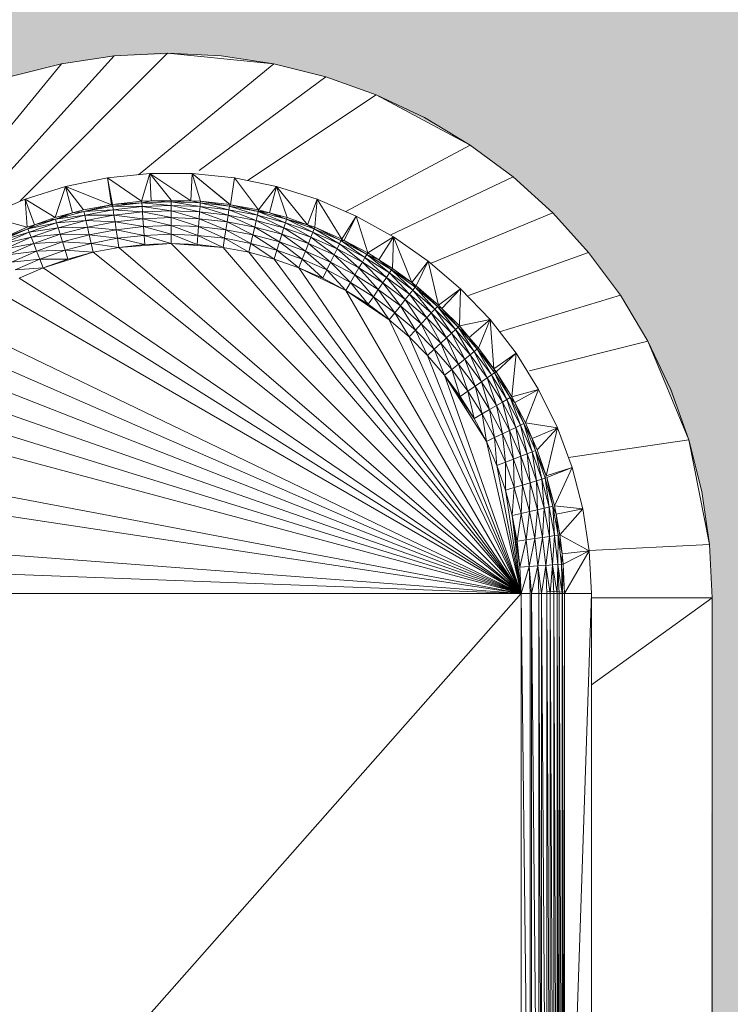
# Model space of a CAD drawing. Header units: metres. Extents: x -27.3 to 21, y -0.3 to 10.3.
# Tile 191 of 255: x 17.9951 to 18.0766, y 2.3474 to 2.4604. Entities that reach past the tile are written whole.
import ezdxf

# ---------------------------------------------------------------- set-up
doc = ezdxf.new("R2010")
doc.units = ezdxf.units.M
doc.layers.add('E-LITE-EQPM', color=7, linetype='Continuous', lineweight=5)
doc.layers.add('I-WALL', color=7, linetype='Continuous', lineweight=5)

# ---------------------------------------------------------------- blocks, each defined once
blk = doc.blocks.new('LUMINARIA TIPO TARTARUGA DE SOBREPOR - Areno _1 x LED Modul 840_ 500 lm_ 840_-2565265-FACHADA 03')
at = {"layer": 'E-LITE-EQPM'}
for p, q in [((23.21375, 2.45626), (23.19514, 2.43573)), ((23.21987, 2.45656), (23.20295, 2.43963)), ((23.21375, 2.45626), (23.20768, 2.45536)), ((23.21375, 2.45626), (23.21987, 2.45656)), ((23.21987, 2.45656), (23.226, 2.45626)), ((23.21987, 2.45656), (23.23207, 2.45536)), ((23.226, 2.45626), (23.23207, 2.45536)), ((23.20768, 2.45536), (23.15737, 2.39406)), ((23.20768, 2.45536), (23.20173, 2.45387)), ((23.23207, 2.45536), (23.21654, 2.44262)), ((23.23802, 2.45387), (23.23207, 2.45536)), ((23.23802, 2.45387), (23.22348, 2.44309)), ((23.23802, 2.45387), (23.24379, 2.4518)), ((23.24379, 2.4518), (23.22904, 2.44195)), ((23.24934, 2.44918), (23.24379, 2.4518)), ((23.24379, 2.4518), (23.2546, 2.44602)), ((23.24934, 2.44918), (23.2546, 2.44602)), ((23.2546, 2.44602), (23.24031, 2.43839)), ((23.2546, 2.44602), (23.25952, 2.44237)), ((23.21295, 2.44225), (23.21781, 2.44274)), ((23.21688, 2.43958), (23.21781, 2.44274)), ((23.2227, 2.44274), (23.21781, 2.44274)), ((23.22254, 2.43962), (23.21781, 2.44274)), ((23.22026, 2.43971), (23.21781, 2.44274)), ((23.21797, 2.43962), (23.21781, 2.44274)), ((23.22254, 2.43962), (23.2227, 2.44274)), ((23.22699, 2.4392), (23.2227, 2.44274)), ((23.2227, 2.44274), (23.22709, 2.43918)), ((23.2227, 2.44274), (23.22756, 2.44225)), ((23.22363, 2.43958), (23.2227, 2.44274)), ((23.25952, 2.44237), (23.24547, 2.43572)), ((23.25952, 2.44237), (23.26407, 2.43825)), ((23.2035, 2.4398), (23.20816, 2.44127)), ((23.20695, 2.4377), (23.20816, 2.44127)), ((23.20816, 2.44127), (23.21295, 2.44225)), ((23.20816, 2.44127), (23.20895, 2.43824)), ((23.20816, 2.44127), (23.21021, 2.43857)), ((23.20816, 2.44127), (23.21342, 2.43918)), ((23.21353, 2.4392), (23.21295, 2.44225)), ((23.21295, 2.44225), (23.21342, 2.43918)), ((23.21295, 2.44225), (23.21688, 2.43958)), ((23.22756, 2.44225), (23.22709, 2.43918)), ((23.23235, 2.44127), (23.22756, 2.44225)), ((23.2303, 2.43857), (23.22756, 2.44225)), ((23.2303, 2.43857), (23.23235, 2.44127)), ((23.23235, 2.44127), (23.23157, 2.43824)), ((23.23702, 2.4398), (23.23235, 2.44127)), ((23.23593, 2.43687), (23.23235, 2.44127)), ((23.23357, 2.4377), (23.23235, 2.44127)), ((23.19901, 2.43788), (23.2035, 2.4398)), ((23.2035, 2.4398), (23.20695, 2.4377)), ((23.2035, 2.4398), (23.20376, 2.43659)), ((23.2035, 2.4398), (23.20459, 2.43687)), ((23.21021, 2.43857), (23.21342, 2.43918)), ((23.21026, 2.43838), (23.21342, 2.43918)), ((23.21026, 2.43838), (23.21356, 2.439)), ((23.21356, 2.439), (23.21342, 2.43918)), ((23.21353, 2.4392), (23.21688, 2.43958)), ((23.21353, 2.4392), (23.2169, 2.43938)), ((23.21353, 2.4392), (23.21356, 2.439)), ((23.2169, 2.43938), (23.21356, 2.439)), ((23.21693, 2.43896), (23.21356, 2.439)), ((23.21356, 2.439), (23.21362, 2.43859)), ((23.21693, 2.43896), (23.21362, 2.43859)), ((23.21409, 2.43927), (23.21535, 2.4392)), ((23.21688, 2.43958), (23.21797, 2.43962)), ((23.21688, 2.43958), (23.2169, 2.43938)), ((23.21797, 2.43962), (23.2169, 2.43938)), ((23.22026, 2.4395), (23.2169, 2.43938)), ((23.2169, 2.43938), (23.22026, 2.43909)), ((23.2169, 2.43938), (23.21693, 2.43896)), ((23.22026, 2.43909), (23.21693, 2.43896)), ((23.21693, 2.43896), (23.22026, 2.43847)), ((23.21693, 2.43896), (23.21698, 2.43835)), ((23.22026, 2.43971), (23.21797, 2.43962)), ((23.21797, 2.43962), (23.22026, 2.4395)), ((23.22254, 2.43962), (23.22026, 2.43971)), ((23.22026, 2.43971), (23.22026, 2.4395)), ((23.22254, 2.43962), (23.22026, 2.4395)), ((23.22362, 2.43938), (23.22026, 2.4395)), ((23.22026, 2.4395), (23.22026, 2.43909)), ((23.22026, 2.4395), (23.22359, 2.43896)), ((23.22354, 2.43835), (23.22026, 2.43909)), ((23.22026, 2.43909), (23.22359, 2.43896)), ((23.22026, 2.43909), (23.22026, 2.43847)), ((23.22363, 2.43958), (23.22254, 2.43962)), ((23.22254, 2.43962), (23.22362, 2.43938)), ((23.22354, 2.43835), (23.22359, 2.43896)), ((23.22362, 2.43938), (23.22359, 2.43896)), ((23.22689, 2.43859), (23.22359, 2.43896)), ((23.2268, 2.43798), (23.22359, 2.43896)), ((23.22363, 2.43958), (23.22362, 2.43938)), ((23.22696, 2.439), (23.22362, 2.43938)), ((23.22689, 2.43859), (23.22362, 2.43938)), ((23.22699, 2.4392), (23.22363, 2.43958)), ((23.22363, 2.43958), (23.22696, 2.439)), ((23.22696, 2.439), (23.22689, 2.43859)), ((23.22699, 2.4392), (23.22696, 2.439)), ((23.22696, 2.439), (23.22709, 2.43918)), ((23.22696, 2.439), (23.23017, 2.43797)), ((23.22696, 2.439), (23.23026, 2.43838)), ((23.2303, 2.43857), (23.22709, 2.43918)), ((23.23026, 2.43838), (23.22709, 2.43918)), ((23.23702, 2.4398), (23.23593, 2.43687)), ((23.23675, 2.43659), (23.23702, 2.4398)), ((23.23702, 2.4398), (23.24151, 2.43788)), ((23.23702, 2.4398), (23.23985, 2.43524)), ((23.19901, 2.43788), (23.20376, 2.43659)), ((23.20695, 2.4377), (23.20895, 2.43824)), ((23.21026, 2.43838), (23.20701, 2.43751)), ((23.20895, 2.43824), (23.20701, 2.43751)), ((23.20701, 2.43751), (23.21035, 2.43797)), ((23.20713, 2.43711), (23.21035, 2.43797)), ((23.2076, 2.43788), (23.20839, 2.43788)), ((23.20895, 2.43824), (23.21021, 2.43857)), ((23.20895, 2.43824), (23.21026, 2.43838)), ((23.21026, 2.43838), (23.21362, 2.43859)), ((23.21026, 2.43838), (23.21035, 2.43797)), ((23.21362, 2.43859), (23.21035, 2.43797)), ((23.21371, 2.43798), (23.21035, 2.43797)), ((23.21049, 2.43737), (23.21035, 2.43797)), ((23.21049, 2.43737), (23.21371, 2.43798)), ((23.21362, 2.43859), (23.21698, 2.43835)), ((23.21362, 2.43859), (23.21371, 2.43798)), ((23.21698, 2.43835), (23.21371, 2.43798)), ((23.21383, 2.43721), (23.21371, 2.43798)), ((23.21703, 2.43757), (23.21371, 2.43798)), ((23.22026, 2.43847), (23.21698, 2.43835)), ((23.22026, 2.43769), (23.21698, 2.43835)), ((23.21703, 2.43757), (23.21698, 2.43835)), ((23.22354, 2.43835), (23.22026, 2.43847)), ((23.22026, 2.43847), (23.22348, 2.43757)), ((23.22026, 2.43847), (23.22026, 2.43769)), ((23.22354, 2.43835), (23.22348, 2.43757)), ((23.22669, 2.43721), (23.22354, 2.43835)), ((23.22354, 2.43835), (23.2268, 2.43798)), ((23.22669, 2.43721), (23.2268, 2.43798)), ((23.22689, 2.43859), (23.2268, 2.43798)), ((23.23003, 2.43737), (23.2268, 2.43798)), ((23.22986, 2.43661), (23.2268, 2.43798)), ((23.23003, 2.43737), (23.22689, 2.43859)), ((23.23017, 2.43797), (23.22689, 2.43859)), ((23.22976, 2.43847), (23.23091, 2.43841)), ((23.23003, 2.43737), (23.23017, 2.43797)), ((23.23017, 2.43797), (23.23026, 2.43838)), ((23.2332, 2.43652), (23.23017, 2.43797)), ((23.23017, 2.43797), (23.23338, 2.43711)), ((23.2303, 2.43857), (23.23026, 2.43838)), ((23.23157, 2.43824), (23.23026, 2.43838)), ((23.23338, 2.43711), (23.23026, 2.43838)), ((23.23351, 2.43751), (23.23026, 2.43838)), ((23.2303, 2.43857), (23.23157, 2.43824)), ((23.23357, 2.4377), (23.23157, 2.43824)), ((23.23157, 2.43824), (23.23351, 2.43751)), ((23.23213, 2.43788), (23.23291, 2.43788)), ((23.24151, 2.43788), (23.23985, 2.43524)), ((23.24014, 2.43508), (23.24151, 2.43788)), ((23.24151, 2.43788), (23.24578, 2.4355)), ((23.24151, 2.43788), (23.24283, 2.43366)), ((23.26407, 2.43825), (23.25013, 2.43248)), ((23.26819, 2.43371), (23.26407, 2.43825)), ((23.20376, 2.43659), (23.20459, 2.43687)), ((23.20701, 2.43751), (23.20384, 2.4364)), ((23.20713, 2.43711), (23.20384, 2.4364)), ((23.20384, 2.4364), (23.20459, 2.43687)), ((23.20713, 2.43711), (23.20399, 2.43601)), ((23.20695, 2.4377), (23.20459, 2.43687)), ((23.20701, 2.43751), (23.20459, 2.43687)), ((23.20638, 2.4375), (23.20701, 2.43747)), ((23.20701, 2.43751), (23.20713, 2.43711)), ((23.21049, 2.43737), (23.20713, 2.43711)), ((23.20713, 2.43711), (23.20731, 2.43652)), ((23.21049, 2.43737), (23.20731, 2.43652)), ((23.21066, 2.43661), (23.21049, 2.43737)), ((23.21383, 2.43721), (23.21049, 2.43737)), ((23.21066, 2.43661), (23.21383, 2.43721)), ((23.21383, 2.43721), (23.21703, 2.43757)), ((23.2171, 2.43666), (23.21383, 2.43721)), ((23.21383, 2.43721), (23.21396, 2.43631)), ((23.2171, 2.43666), (23.21396, 2.43631)), ((23.22026, 2.43769), (23.21703, 2.43757)), ((23.22026, 2.43678), (23.21703, 2.43757)), ((23.2171, 2.43666), (23.21703, 2.43757)), ((23.22026, 2.43678), (23.2171, 2.43666)), ((23.2171, 2.43666), (23.22026, 2.43578)), ((23.2171, 2.43666), (23.21718, 2.43566)), ((23.22026, 2.43678), (23.22026, 2.43769)), ((23.22348, 2.43757), (23.22026, 2.43769)), ((23.22341, 2.43666), (23.22026, 2.43769)), ((23.22334, 2.43566), (23.22026, 2.43678)), ((23.22026, 2.43678), (23.22026, 2.43578)), ((23.22026, 2.43678), (23.22341, 2.43666)), ((23.22334, 2.43566), (23.22341, 2.43666)), ((23.22348, 2.43757), (23.22341, 2.43666)), ((23.22655, 2.43631), (23.22341, 2.43666)), ((23.2264, 2.43532), (23.22341, 2.43666)), ((23.22669, 2.43721), (23.22348, 2.43757)), ((23.22348, 2.43757), (23.22655, 2.43631)), ((23.22669, 2.43721), (23.22655, 2.43631)), ((23.22669, 2.43721), (23.22986, 2.43661)), ((23.22669, 2.43721), (23.22965, 2.43572)), ((23.23003, 2.43737), (23.22986, 2.43661)), ((23.2332, 2.43652), (23.23003, 2.43737)), ((23.23003, 2.43737), (23.23297, 2.43578)), ((23.2332, 2.43652), (23.23338, 2.43711)), ((23.23338, 2.43711), (23.23351, 2.43751)), ((23.23653, 2.43601), (23.23338, 2.43711)), ((23.2363, 2.43544), (23.23338, 2.43711)), ((23.23357, 2.4377), (23.23351, 2.43751)), ((23.23593, 2.43687), (23.23351, 2.43751)), ((23.23668, 2.4364), (23.23351, 2.43751)), ((23.23653, 2.43601), (23.23351, 2.43751)), ((23.23593, 2.43687), (23.23357, 2.4377)), ((23.23675, 2.43659), (23.23593, 2.43687)), ((23.23593, 2.43687), (23.23668, 2.4364)), ((23.20067, 2.43524), (23.20376, 2.43659)), ((23.20067, 2.43524), (23.20384, 2.4364)), ((23.20076, 2.43505), (23.20384, 2.4364)), ((23.20076, 2.43505), (23.20399, 2.43601)), ((23.20399, 2.43601), (23.20094, 2.43468)), ((23.20384, 2.4364), (23.20399, 2.43601)), ((23.20731, 2.43652), (23.20399, 2.43601)), ((23.20421, 2.43544), (23.20399, 2.43601)), ((23.20731, 2.43652), (23.20421, 2.43544)), ((23.20421, 2.43544), (23.20754, 2.43578)), ((23.20754, 2.43578), (23.2045, 2.43471)), ((23.21066, 2.43661), (23.20731, 2.43652)), ((23.20731, 2.43652), (23.20754, 2.43578)), ((23.21066, 2.43661), (23.20754, 2.43578)), ((23.20754, 2.43578), (23.21086, 2.43572)), ((23.20754, 2.43578), (23.20781, 2.43491)), ((23.21086, 2.43572), (23.20781, 2.43491)), ((23.21066, 2.43661), (23.21396, 2.43631)), ((23.21066, 2.43661), (23.21086, 2.43572)), ((23.21396, 2.43631), (23.21086, 2.43572)), ((23.21086, 2.43572), (23.21411, 2.43532)), ((23.21086, 2.43572), (23.21109, 2.43474)), ((23.21718, 2.43566), (23.21396, 2.43631)), ((23.21396, 2.43631), (23.21411, 2.43532)), ((23.21718, 2.43566), (23.21411, 2.43532)), ((23.22026, 2.43578), (23.21718, 2.43566)), ((23.22026, 2.43473), (23.21718, 2.43566)), ((23.21718, 2.43566), (23.21726, 2.43461)), ((23.22326, 2.43461), (23.22026, 2.43578)), ((23.22334, 2.43566), (23.22026, 2.43578)), ((23.22026, 2.43473), (23.22026, 2.43578)), ((23.22326, 2.43461), (23.22334, 2.43566)), ((23.22624, 2.43428), (23.22334, 2.43566)), ((23.22334, 2.43566), (23.2264, 2.43532)), ((23.22655, 2.43631), (23.2264, 2.43532)), ((23.22943, 2.43474), (23.22655, 2.43631)), ((23.22965, 2.43572), (23.22655, 2.43631)), ((23.22943, 2.43474), (23.22965, 2.43572)), ((23.22986, 2.43661), (23.22965, 2.43572)), ((23.23241, 2.43395), (23.22965, 2.43572)), ((23.22965, 2.43572), (23.2327, 2.43491)), ((23.22986, 2.43661), (23.2327, 2.43491)), ((23.22986, 2.43661), (23.23297, 2.43578)), ((23.2327, 2.43491), (23.23297, 2.43578)), ((23.2332, 2.43652), (23.23297, 2.43578)), ((23.23602, 2.43471), (23.23297, 2.43578)), ((23.23568, 2.43386), (23.23297, 2.43578)), ((23.2332, 2.43652), (23.23602, 2.43471)), ((23.2332, 2.43652), (23.2363, 2.43544)), ((23.23653, 2.43601), (23.2363, 2.43544)), ((23.23668, 2.4364), (23.23653, 2.43601)), ((23.23653, 2.43601), (23.23931, 2.43413)), ((23.23653, 2.43601), (23.23958, 2.43468)), ((23.23675, 2.43659), (23.23668, 2.4364)), ((23.23976, 2.43505), (23.23668, 2.4364)), ((23.23668, 2.4364), (23.23958, 2.43468)), ((23.23675, 2.43659), (23.23976, 2.43505)), ((23.23675, 2.43659), (23.23985, 2.43524)), ((23.24578, 2.4355), (23.24283, 2.43366)), ((23.24578, 2.4355), (23.24412, 2.43285)), ((23.24569, 2.43186), (23.24578, 2.4355)), ((23.24578, 2.4355), (23.24979, 2.43271)), ((23.24578, 2.4355), (23.24788, 2.43024)), ((23.20421, 2.43544), (23.20094, 2.43468)), ((23.2012, 2.43413), (23.20421, 2.43544)), ((23.2012, 2.43413), (23.2045, 2.43471)), ((23.20154, 2.43342), (23.2045, 2.43471)), ((23.20421, 2.43544), (23.2045, 2.43471)), ((23.20781, 2.43491), (23.2045, 2.43471)), ((23.20483, 2.43386), (23.2045, 2.43471)), ((23.20483, 2.43386), (23.20781, 2.43491)), ((23.20811, 2.43395), (23.20781, 2.43491)), ((23.21109, 2.43474), (23.20781, 2.43491)), ((23.20811, 2.43395), (23.21109, 2.43474)), ((23.21411, 2.43532), (23.21109, 2.43474)), ((23.21427, 2.43428), (23.21109, 2.43474)), ((23.21132, 2.43372), (23.21109, 2.43474)), ((23.21427, 2.43428), (23.21411, 2.43532)), ((23.21411, 2.43532), (23.21726, 2.43461)), ((23.21427, 2.43428), (23.22026, 2.43473)), ((23.21427, 2.43428), (23.21726, 2.43461)), ((23.22026, 2.43473), (23.21726, 2.43461)), ((23.22624, 2.43428), (23.22026, 2.43473)), ((23.22326, 2.43461), (23.22026, 2.43473)), ((23.26043, 2.39456), (23.22026, 2.43473)), ((23.22624, 2.43428), (23.22326, 2.43461)), ((23.22624, 2.43428), (23.2264, 2.43532)), ((23.22943, 2.43474), (23.2264, 2.43532)), ((23.2292, 2.43372), (23.2264, 2.43532)), ((23.22943, 2.43474), (23.2292, 2.43372)), ((23.23241, 2.43395), (23.22943, 2.43474)), ((23.2321, 2.43294), (23.22943, 2.43474)), ((23.23241, 2.43395), (23.2327, 2.43491)), ((23.23532, 2.43293), (23.2327, 2.43491)), ((23.23568, 2.43386), (23.2327, 2.43491)), ((23.23602, 2.43471), (23.23568, 2.43386)), ((23.23602, 2.43471), (23.2363, 2.43544)), ((23.23897, 2.43342), (23.23602, 2.43471)), ((23.23858, 2.4326), (23.23602, 2.43471)), ((23.23897, 2.43342), (23.2363, 2.43544)), ((23.23931, 2.43413), (23.2363, 2.43544)), ((23.23931, 2.43413), (23.23958, 2.43468)), ((23.23976, 2.43505), (23.23958, 2.43468)), ((23.24252, 2.43312), (23.23958, 2.43468)), ((23.23958, 2.43468), (23.24222, 2.43259)), ((23.23976, 2.43505), (23.23985, 2.43524)), ((23.24014, 2.43508), (23.23976, 2.43505)), ((23.24273, 2.43348), (23.23976, 2.43505)), ((23.24252, 2.43312), (23.23976, 2.43505)), ((23.24014, 2.43508), (23.23985, 2.43524)), ((23.24014, 2.43508), (23.24273, 2.43348)), ((23.24014, 2.43508), (23.24283, 2.43366)), ((23.20483, 2.43386), (23.20154, 2.43342)), ((23.20483, 2.43386), (23.20194, 2.4326)), ((23.20811, 2.43395), (23.20483, 2.43386)), ((23.2052, 2.43293), (23.20483, 2.43386)), ((23.20811, 2.43395), (23.2052, 2.43293)), ((23.21132, 2.43372), (23.20558, 2.43195)), ((23.21132, 2.43372), (23.20811, 2.43395)), ((23.20811, 2.43395), (23.20842, 2.43294)), ((23.21132, 2.43372), (23.20842, 2.43294)), ((23.21427, 2.43428), (23.21132, 2.43372)), ((23.21132, 2.43372), (23.26043, 2.39456)), ((23.21427, 2.43428), (23.26043, 2.39456)), ((23.26043, 2.39456), (23.22624, 2.43428)), ((23.22624, 2.43428), (23.2292, 2.43372)), ((23.26043, 2.39456), (23.2292, 2.43372)), ((23.2321, 2.43294), (23.2292, 2.43372)), ((23.23241, 2.43395), (23.2321, 2.43294)), ((23.23493, 2.43195), (23.23241, 2.43395)), ((23.23532, 2.43293), (23.23241, 2.43395)), ((23.23532, 2.43293), (23.23568, 2.43386)), ((23.23814, 2.4317), (23.23568, 2.43386)), ((23.23858, 2.4326), (23.23568, 2.43386)), ((23.23897, 2.43342), (23.23858, 2.4326)), ((23.23897, 2.43342), (23.23931, 2.43413)), ((23.24137, 2.43112), (23.23897, 2.43342)), ((23.23897, 2.43342), (23.24183, 2.43192)), ((23.23931, 2.43413), (23.24222, 2.43259)), ((23.23931, 2.43413), (23.24183, 2.43192)), ((23.24273, 2.43348), (23.24252, 2.43312)), ((23.24273, 2.43348), (23.24283, 2.43366)), ((23.24534, 2.43135), (23.24273, 2.43348)), ((23.24273, 2.43348), (23.24558, 2.43169)), ((23.24273, 2.43348), (23.24412, 2.43285)), ((23.24283, 2.43366), (23.24412, 2.43285)), ((23.26819, 2.43371), (23.25439, 2.42877)), ((23.26819, 2.43371), (23.27184, 2.42878)), ((23.2052, 2.43293), (23.20194, 2.4326)), ((23.2052, 2.43293), (23.20237, 2.4317)), ((23.2052, 2.43293), (23.20842, 2.43294)), ((23.2052, 2.43293), (23.20558, 2.43195)), ((23.20558, 2.43195), (23.20842, 2.43294)), ((23.26043, 2.39456), (23.2321, 2.43294)), ((23.23493, 2.43195), (23.2321, 2.43294)), ((23.23493, 2.43195), (23.23532, 2.43293)), ((23.23814, 2.4317), (23.23532, 2.43293)), ((23.23769, 2.43075), (23.23532, 2.43293)), ((23.23814, 2.4317), (23.23858, 2.4326)), ((23.24087, 2.43025), (23.23858, 2.4326)), ((23.24137, 2.43112), (23.23858, 2.4326)), ((23.24222, 2.43259), (23.24183, 2.43192)), ((23.24252, 2.43312), (23.24222, 2.43259)), ((23.245, 2.43084), (23.24222, 2.43259)), ((23.24456, 2.4302), (23.24222, 2.43259)), ((23.245, 2.43084), (23.24252, 2.43312)), ((23.24534, 2.43135), (23.24252, 2.43312)), ((23.24569, 2.43186), (23.24412, 2.43285)), ((23.24558, 2.43169), (23.24412, 2.43285)), ((23.24979, 2.43271), (23.24788, 2.43024)), ((23.24841, 2.42986), (23.24979, 2.43271)), ((23.2535, 2.42953), (23.24979, 2.43271)), ((23.25097, 2.42765), (23.24979, 2.43271)), ((23.20558, 2.43195), (23.20237, 2.4317)), ((23.20283, 2.43075), (23.20558, 2.43195)), ((23.26043, 2.39456), (23.20558, 2.43195)), ((23.24034, 2.42934), (23.23493, 2.43195)), ((23.23493, 2.43195), (23.23769, 2.43075)), ((23.26043, 2.39456), (23.23493, 2.43195)), ((23.23814, 2.4317), (23.23769, 2.43075)), ((23.24034, 2.42934), (23.23814, 2.4317)), ((23.24087, 2.43025), (23.23814, 2.4317)), ((23.24087, 2.43025), (23.24137, 2.43112)), ((23.24137, 2.43112), (23.24183, 2.43192)), ((23.24348, 2.42861), (23.24137, 2.43112)), ((23.24137, 2.43112), (23.24404, 2.42944)), ((23.24456, 2.4302), (23.24183, 2.43192)), ((23.24183, 2.43192), (23.24404, 2.42944)), ((23.245, 2.43084), (23.24534, 2.43135)), ((23.24534, 2.43135), (23.24558, 2.43169)), ((23.24534, 2.43135), (23.24802, 2.42937)), ((23.24534, 2.43135), (23.24764, 2.42889)), ((23.24569, 2.43186), (23.24558, 2.43169)), ((23.24828, 2.4297), (23.24558, 2.43169)), ((23.24788, 2.43024), (23.24558, 2.43169)), ((23.24802, 2.42937), (23.24558, 2.43169)), ((23.24569, 2.43186), (23.24788, 2.43024)), ((23.26043, 2.39456), (23.20283, 2.43075)), ((23.24034, 2.42934), (23.23769, 2.43075)), ((23.24034, 2.42934), (23.24087, 2.43025)), ((23.24348, 2.42861), (23.24087, 2.43025)), ((23.24087, 2.43025), (23.24289, 2.42775)), ((23.24456, 2.4302), (23.24404, 2.42944)), ((23.245, 2.43084), (23.24456, 2.4302)), ((23.24715, 2.42828), (23.24456, 2.4302)), ((23.24659, 2.42757), (23.24456, 2.4302)), ((23.245, 2.43084), (23.24715, 2.42828)), ((23.245, 2.43084), (23.24764, 2.42889)), ((23.24841, 2.42986), (23.24788, 2.43024)), ((23.24828, 2.4297), (23.24788, 2.43024)), ((23.24841, 2.42986), (23.24828, 2.4297)), ((23.25097, 2.42765), (23.24841, 2.42986)), ((23.24841, 2.42986), (23.25083, 2.4275)), ((23.20017, 2.42934), (23.26043, 2.39456)), ((23.24034, 2.42934), (23.2453, 2.42596)), ((23.24034, 2.42934), (23.24289, 2.42775)), ((23.24034, 2.42934), (23.26043, 2.39456)), ((23.24348, 2.42861), (23.24404, 2.42944)), ((23.24659, 2.42757), (23.24404, 2.42944)), ((23.24404, 2.42944), (23.24596, 2.42678)), ((23.24715, 2.42828), (23.24764, 2.42889)), ((23.24802, 2.42937), (23.24764, 2.42889)), ((23.25013, 2.42675), (23.24764, 2.42889)), ((23.2496, 2.42618), (23.24764, 2.42889)), ((23.24828, 2.4297), (23.24802, 2.42937)), ((23.24802, 2.42937), (23.25055, 2.4272)), ((23.24802, 2.42937), (23.25013, 2.42675)), ((23.25083, 2.4275), (23.24828, 2.4297)), ((23.24828, 2.4297), (23.25055, 2.4272)), ((23.25097, 2.42765), (23.2535, 2.42953)), ((23.2535, 2.42953), (23.25135, 2.42727)), ((23.2535, 2.42953), (23.25336, 2.42527)), ((23.2535, 2.42953), (23.25687, 2.42599)), ((23.27184, 2.42878), (23.25796, 2.42457)), ((23.27184, 2.42878), (23.27499, 2.42352)), ((23.24348, 2.42861), (23.24289, 2.42775)), ((23.2453, 2.42596), (23.24289, 2.42775)), ((23.2453, 2.42596), (23.24348, 2.42861)), ((23.24348, 2.42861), (23.24596, 2.42678)), ((23.24715, 2.42828), (23.24659, 2.42757)), ((23.24898, 2.42551), (23.24715, 2.42828)), ((23.24715, 2.42828), (23.2496, 2.42618)), ((23.25097, 2.42765), (23.25083, 2.4275)), ((23.25097, 2.42765), (23.25135, 2.42727)), ((23.2453, 2.42596), (23.24596, 2.42678)), ((23.24659, 2.42757), (23.24596, 2.42678)), ((23.2483, 2.42477), (23.24596, 2.42678)), ((23.24596, 2.42678), (23.24758, 2.424)), ((23.24898, 2.42551), (23.24659, 2.42757)), ((23.2483, 2.42477), (23.24659, 2.42757)), ((23.25013, 2.42675), (23.2496, 2.42618)), ((23.25055, 2.4272), (23.25013, 2.42675)), ((23.25245, 2.42443), (23.25013, 2.42675)), ((23.25188, 2.4239), (23.25013, 2.42675)), ((23.25083, 2.4275), (23.25055, 2.4272)), ((23.2529, 2.42484), (23.25055, 2.4272)), ((23.25245, 2.42443), (23.25055, 2.4272)), ((23.2529, 2.42484), (23.25083, 2.4275)), ((23.25083, 2.4275), (23.25135, 2.42727)), ((23.25083, 2.4275), (23.25321, 2.42513)), ((23.25336, 2.42527), (23.25135, 2.42727)), ((23.25135, 2.42727), (23.25321, 2.42513)), ((23.26043, 2.39456), (23.19521, 2.42596)), ((23.26043, 2.39456), (23.2453, 2.42596)), ((23.2453, 2.42596), (23.24758, 2.424)), ((23.24898, 2.42551), (23.2483, 2.42477)), ((23.24898, 2.42551), (23.2496, 2.42618)), ((23.25121, 2.42328), (23.24898, 2.42551)), ((23.25047, 2.42259), (23.24898, 2.42551)), ((23.25121, 2.42328), (23.2496, 2.42618)), ((23.25188, 2.4239), (23.2496, 2.42618)), ((23.25336, 2.42527), (23.25687, 2.42599)), ((23.25449, 2.42395), (23.25687, 2.42599)), ((23.25556, 2.42271), (23.25687, 2.42599)), ((23.25986, 2.42212), (23.25687, 2.42599)), ((23.25687, 2.42599), (23.2573, 2.42034)), ((23.2483, 2.42477), (23.24758, 2.424)), ((23.2497, 2.42188), (23.2483, 2.42477)), ((23.25047, 2.42259), (23.2483, 2.42477)), ((23.25245, 2.42443), (23.25188, 2.4239)), ((23.2529, 2.42484), (23.25245, 2.42443)), ((23.25459, 2.42194), (23.25245, 2.42443)), ((23.25245, 2.42443), (23.25398, 2.42145)), ((23.2529, 2.42484), (23.25321, 2.42513)), ((23.25507, 2.42232), (23.2529, 2.42484)), ((23.25459, 2.42194), (23.2529, 2.42484)), ((23.25336, 2.42527), (23.25321, 2.42513)), ((23.25449, 2.42395), (23.25321, 2.42513)), ((23.25507, 2.42232), (23.25321, 2.42513)), ((23.2554, 2.42258), (23.25321, 2.42513)), ((23.25336, 2.42527), (23.25449, 2.42395)), ((23.26043, 2.39456), (23.19294, 2.424)), ((23.2497, 2.42188), (23.24758, 2.424)), ((23.26043, 2.39456), (23.24758, 2.424)), ((23.25121, 2.42328), (23.25047, 2.42259)), ((23.25121, 2.42328), (23.25188, 2.4239)), ((23.25121, 2.42328), (23.25327, 2.42088)), ((23.25121, 2.42328), (23.25249, 2.42026)), ((23.25188, 2.4239), (23.25327, 2.42088)), ((23.25188, 2.4239), (23.25398, 2.42145)), ((23.25449, 2.42395), (23.25556, 2.42271)), ((23.25449, 2.42395), (23.2554, 2.42258)), ((23.27499, 2.42352), (23.26141, 2.42012)), ((23.27499, 2.42352), (23.27762, 2.41797)), ((23.27499, 2.42352), (23.27968, 2.4122)), ((23.2497, 2.42188), (23.25047, 2.42259)), ((23.25166, 2.4196), (23.25047, 2.42259)), ((23.25047, 2.42259), (23.25249, 2.42026)), ((23.25459, 2.42194), (23.25398, 2.42145)), ((23.25507, 2.42232), (23.25459, 2.42194)), ((23.25654, 2.4193), (23.25459, 2.42194)), ((23.2559, 2.41886), (23.25459, 2.42194)), ((23.25507, 2.42232), (23.2554, 2.42258)), ((23.25654, 2.4193), (23.25507, 2.42232)), ((23.25507, 2.42232), (23.25705, 2.41964)), ((23.25556, 2.42271), (23.2554, 2.42258)), ((23.25739, 2.41988), (23.2554, 2.42258)), ((23.2573, 2.42034), (23.2554, 2.42258)), ((23.25705, 2.41964), (23.2554, 2.42258)), ((23.25556, 2.42271), (23.2573, 2.42034)), ((23.25986, 2.42212), (23.2573, 2.42034)), ((23.25756, 2.41999), (23.25986, 2.42212)), ((23.25986, 2.42212), (23.25936, 2.41713)), ((23.25986, 2.42212), (23.26245, 2.41797)), ((23.26043, 2.39456), (23.19081, 2.42188)), ((23.2497, 2.42188), (23.25166, 2.4196)), ((23.2497, 2.42188), (23.26043, 2.39456)), ((23.25327, 2.42088), (23.25249, 2.42026)), ((23.25327, 2.42088), (23.25398, 2.42145)), ((23.25515, 2.41834), (23.25327, 2.42088)), ((23.25327, 2.42088), (23.25432, 2.41778)), ((23.2559, 2.41886), (23.25398, 2.42145)), ((23.25515, 2.41834), (23.25398, 2.42145)), ((23.25166, 2.4196), (23.25249, 2.42026)), ((23.25432, 2.41778), (23.25249, 2.42026)), ((23.25345, 2.41718), (23.25249, 2.42026)), ((23.25739, 2.41988), (23.25705, 2.41964)), ((23.25756, 2.41999), (23.2573, 2.42034)), ((23.25739, 2.41988), (23.2573, 2.42034)), ((23.25756, 2.41999), (23.25739, 2.41988)), ((23.25882, 2.41682), (23.25739, 2.41988)), ((23.25739, 2.41988), (23.25918, 2.41703)), ((23.25756, 2.41999), (23.25936, 2.41713)), ((23.25756, 2.41999), (23.25918, 2.41703)), ((23.26043, 2.39456), (23.18885, 2.4196)), ((23.25166, 2.4196), (23.25505, 2.41464)), ((23.25166, 2.4196), (23.25345, 2.41718)), ((23.25166, 2.4196), (23.26043, 2.39456)), ((23.25166, 2.4196), (23.25645, 2.41199)), ((23.2559, 2.41886), (23.25515, 2.41834)), ((23.25654, 2.4193), (23.2559, 2.41886)), ((23.25683, 2.41567), (23.2559, 2.41886)), ((23.2559, 2.41886), (23.25762, 2.41613)), ((23.25654, 2.4193), (23.25705, 2.41964)), ((23.25654, 2.4193), (23.25762, 2.41613)), ((23.25654, 2.4193), (23.25829, 2.41652)), ((23.25882, 2.41682), (23.25705, 2.41964)), ((23.25705, 2.41964), (23.25829, 2.41652)), ((23.25432, 2.41778), (23.25345, 2.41718)), ((23.25515, 2.41834), (23.25432, 2.41778)), ((23.25596, 2.41517), (23.25432, 2.41778)), ((23.25432, 2.41778), (23.25505, 2.41464)), ((23.25683, 2.41567), (23.25515, 2.41834)), ((23.25596, 2.41517), (23.25515, 2.41834)), ((23.26245, 2.41797), (23.25936, 2.41713)), ((23.26245, 2.41797), (23.25972, 2.41646)), ((23.26245, 2.41797), (23.26094, 2.41415)), ((23.26245, 2.41797), (23.2646, 2.41358)), ((23.27762, 2.41797), (23.27968, 2.4122)), ((23.26043, 2.39456), (23.18707, 2.41718)), ((23.25505, 2.41464), (23.25345, 2.41718)), ((23.25762, 2.41613), (23.25829, 2.41652)), ((23.25882, 2.41682), (23.25829, 2.41652)), ((23.25983, 2.41361), (23.25829, 2.41652)), ((23.25912, 2.41327), (23.25829, 2.41652)), ((23.25882, 2.41682), (23.25918, 2.41703)), ((23.26038, 2.41388), (23.25882, 2.41682)), ((23.25983, 2.41361), (23.25882, 2.41682)), ((23.25936, 2.41713), (23.25918, 2.41703)), ((23.26038, 2.41388), (23.25918, 2.41703)), ((23.25918, 2.41703), (23.25972, 2.41646)), ((23.25918, 2.41703), (23.26075, 2.41406)), ((23.25936, 2.41713), (23.25972, 2.41646)), ((23.25972, 2.41646), (23.26075, 2.41406)), ((23.25972, 2.41646), (23.26094, 2.41415)), ((23.25596, 2.41517), (23.25505, 2.41464)), ((23.25683, 2.41567), (23.25596, 2.41517)), ((23.2574, 2.41244), (23.25596, 2.41517)), ((23.25645, 2.41199), (23.25596, 2.41517)), ((23.25683, 2.41567), (23.25762, 2.41613)), ((23.25683, 2.41567), (23.2574, 2.41244)), ((23.25683, 2.41567), (23.2583, 2.41288)), ((23.25912, 2.41327), (23.25762, 2.41613)), ((23.2583, 2.41288), (23.25762, 2.41613)), ((23.26043, 2.39456), (23.18547, 2.41464)), ((23.25645, 2.41199), (23.25505, 2.41464)), ((23.26038, 2.41388), (23.26075, 2.41406)), ((23.26172, 2.41235), (23.26075, 2.41406)), ((23.2621, 2.41098), (23.26075, 2.41406)), ((23.26171, 2.41083), (23.26075, 2.41406)), ((23.2646, 2.41358), (23.26094, 2.41415)), ((23.26172, 2.41235), (23.26094, 2.41415)), ((23.25912, 2.41327), (23.2583, 2.41288)), ((23.25983, 2.41361), (23.25912, 2.41327)), ((23.26041, 2.41032), (23.25912, 2.41327)), ((23.25912, 2.41327), (23.25956, 2.40998)), ((23.26038, 2.41388), (23.25983, 2.41361)), ((23.26114, 2.4106), (23.25983, 2.41361)), ((23.26041, 2.41032), (23.25983, 2.41361)), ((23.26114, 2.4106), (23.26038, 2.41388)), ((23.26038, 2.41388), (23.26171, 2.41083)), ((23.2646, 2.41358), (23.26172, 2.41235)), ((23.26229, 2.41105), (23.2646, 2.41358)), ((23.2646, 2.41358), (23.26333, 2.40807)), ((23.2646, 2.41358), (23.2663, 2.409)), ((23.2574, 2.41244), (23.25645, 2.41199)), ((23.26043, 2.39456), (23.25645, 2.41199)), ((23.25765, 2.40923), (23.25645, 2.41199)), ((23.2574, 2.41244), (23.2583, 2.41288)), ((23.25765, 2.40923), (23.2574, 2.41244)), ((23.25863, 2.40962), (23.2574, 2.41244)), ((23.25863, 2.40962), (23.2583, 2.41288)), ((23.25956, 2.40998), (23.2583, 2.41288)), ((23.26229, 2.41105), (23.26172, 2.41235)), ((23.26172, 2.41235), (23.2621, 2.41098)), ((23.26587, 2.41015), (23.27968, 2.4122)), ((23.28117, 2.40625), (23.27968, 2.4122)), ((23.28207, 2.40018), (23.27968, 2.4122)), ((23.26114, 2.4106), (23.26171, 2.41083)), ((23.2621, 2.41098), (23.26171, 2.41083)), ((23.26222, 2.4075), (23.26171, 2.41083)), ((23.26281, 2.40768), (23.26171, 2.41083)), ((23.26333, 2.40807), (23.2621, 2.41098)), ((23.26321, 2.4078), (23.2621, 2.41098)), ((23.26281, 2.40768), (23.2621, 2.41098)), ((23.26229, 2.41105), (23.26333, 2.40807)), ((23.25765, 2.40923), (23.25863, 2.40962)), ((23.25863, 2.40962), (23.25956, 2.40998)), ((23.25864, 2.4064), (23.25863, 2.40962)), ((23.25863, 2.40962), (23.25965, 2.40671)), ((23.26041, 2.41032), (23.25956, 2.40998)), ((23.26061, 2.407), (23.25956, 2.40998)), ((23.25956, 2.40998), (23.25965, 2.40671)), ((23.26114, 2.4106), (23.26041, 2.41032)), ((23.26148, 2.40727), (23.26041, 2.41032)), ((23.26061, 2.407), (23.26041, 2.41032)), ((23.26114, 2.4106), (23.26148, 2.40727)), ((23.26114, 2.4106), (23.26222, 2.4075)), ((23.26043, 2.39456), (23.18287, 2.40923)), ((23.26043, 2.39456), (23.25765, 2.40923)), ((23.25864, 2.4064), (23.25765, 2.40923)), ((23.2663, 2.409), (23.26333, 2.40807)), ((23.2663, 2.409), (23.2634, 2.40786)), ((23.2663, 2.409), (23.26428, 2.4046)), ((23.2663, 2.409), (23.26752, 2.40427)), ((23.26148, 2.40727), (23.26061, 2.407)), ((23.26142, 2.40395), (23.26148, 2.40727)), ((23.26148, 2.40727), (23.26222, 2.4075)), ((23.26231, 2.40416), (23.26148, 2.40727)), ((23.26222, 2.4075), (23.26281, 2.40768)), ((23.26231, 2.40416), (23.26222, 2.4075)), ((23.26307, 2.40433), (23.26222, 2.4075)), ((23.26321, 2.4078), (23.26281, 2.40768)), ((23.26367, 2.40447), (23.26281, 2.40768)), ((23.26307, 2.40433), (23.26281, 2.40768)), ((23.26333, 2.40807), (23.26321, 2.4078)), ((23.26408, 2.40456), (23.26321, 2.4078)), ((23.26321, 2.4078), (23.26367, 2.40447)), ((23.2634, 2.40786), (23.26428, 2.4046)), ((23.2634, 2.40786), (23.26408, 2.40456)), ((23.26043, 2.39456), (23.18187, 2.4064)), ((23.25864, 2.4064), (23.25965, 2.40671)), ((23.26043, 2.39456), (23.25864, 2.4064)), ((23.25864, 2.4064), (23.25942, 2.4035)), ((23.25965, 2.40671), (23.25942, 2.4035)), ((23.26061, 2.407), (23.25965, 2.40671)), ((23.25965, 2.40671), (23.26045, 2.40373)), ((23.26061, 2.407), (23.26045, 2.40373)), ((23.26142, 2.40395), (23.26061, 2.407)), ((23.28117, 2.40625), (23.28207, 2.40018)), ((23.26142, 2.40395), (23.26045, 2.40373)), ((23.26102, 2.4007), (23.26142, 2.40395)), ((23.26142, 2.40395), (23.26231, 2.40416)), ((23.26201, 2.40085), (23.26142, 2.40395)), ((23.26201, 2.40085), (23.26231, 2.40416)), ((23.26231, 2.40416), (23.26307, 2.40433)), ((23.26231, 2.40416), (23.26291, 2.40099)), ((23.26291, 2.40099), (23.26307, 2.40433)), ((23.26367, 2.40447), (23.26307, 2.40433)), ((23.26369, 2.4011), (23.26307, 2.40433)), ((23.26408, 2.40456), (23.26367, 2.40447)), ((23.26369, 2.4011), (23.26367, 2.40447)), ((23.26429, 2.40119), (23.26367, 2.40447)), ((23.26429, 2.40119), (23.26408, 2.40456)), ((23.26408, 2.40456), (23.26446, 2.40364)), ((23.26408, 2.40456), (23.2647, 2.40126)), ((23.26752, 2.40427), (23.26428, 2.4046)), ((23.26428, 2.4046), (23.26446, 2.40364)), ((23.26752, 2.40427), (23.26446, 2.40364)), ((23.2649, 2.40129), (23.26752, 2.40427)), ((23.26826, 2.39944), (23.26752, 2.40427)), ((23.25942, 2.4035), (23.26045, 2.40373)), ((23.26031, 2.39756), (23.25942, 2.4035)), ((23.25998, 2.40054), (23.25942, 2.4035)), ((23.26043, 2.39456), (23.25942, 2.4035)), ((23.25998, 2.40054), (23.26045, 2.40373)), ((23.26102, 2.4007), (23.26045, 2.40373)), ((23.2649, 2.40129), (23.26446, 2.40364)), ((23.26446, 2.40364), (23.2647, 2.40126)), ((23.18054, 2.40054), (23.26043, 2.39456)), ((23.26102, 2.4007), (23.25998, 2.40054)), ((23.26031, 2.39756), (23.25998, 2.40054)), ((23.26031, 2.39756), (23.26102, 2.4007)), ((23.26102, 2.4007), (23.26201, 2.40085)), ((23.26136, 2.39764), (23.26102, 2.4007)), ((23.26136, 2.39764), (23.26201, 2.40085)), ((23.26201, 2.40085), (23.26291, 2.40099)), ((23.26201, 2.40085), (23.26237, 2.39771)), ((23.26237, 2.39771), (23.26291, 2.40099)), ((23.26369, 2.4011), (23.26291, 2.40099)), ((23.26328, 2.39778), (23.26291, 2.40099)), ((23.26328, 2.39778), (23.26369, 2.4011)), ((23.26369, 2.4011), (23.26429, 2.40119)), ((23.26369, 2.4011), (23.26405, 2.39784)), ((23.26405, 2.39784), (23.26429, 2.40119)), ((23.26429, 2.40119), (23.2647, 2.40126)), ((23.26466, 2.39788), (23.26429, 2.40119)), ((23.26466, 2.39788), (23.2647, 2.40126)), ((23.2649, 2.40129), (23.2647, 2.40126)), ((23.26515, 2.39912), (23.2647, 2.40126)), ((23.26508, 2.39792), (23.2647, 2.40126)), ((23.2649, 2.40129), (23.26515, 2.39912)), ((23.2649, 2.40129), (23.26826, 2.39944)), ((23.26515, 2.39912), (23.26826, 2.39944)), ((23.26826, 2.39944), (23.26528, 2.39793)), ((23.26541, 2.39456), (23.26826, 2.39944)), ((23.28207, 2.40018), (23.26825, 2.3995)), ((23.26826, 2.39944), (23.26851, 2.39456)), ((23.28207, 2.40018), (23.28237, 2.39406)), ((23.26515, 2.39912), (23.26508, 2.39792)), ((23.26515, 2.39912), (23.26528, 2.39793)), ((23.26043, 2.39456), (23.1802, 2.39756)), ((23.26031, 2.39756), (23.26136, 2.39764)), ((23.26043, 2.39456), (23.26031, 2.39756)), ((23.26043, 2.39456), (23.26136, 2.39764)), ((23.26136, 2.39764), (23.26237, 2.39771)), ((23.26136, 2.39764), (23.26148, 2.39456)), ((23.26136, 2.39764), (23.26165, 2.39456)), ((23.26237, 2.39771), (23.26165, 2.39456)), ((23.26328, 2.39778), (23.26237, 2.39771)), ((23.26237, 2.39771), (23.26279, 2.39456)), ((23.26237, 2.39771), (23.26248, 2.39456)), ((23.26328, 2.39778), (23.26279, 2.39456)), ((23.26328, 2.39778), (23.26405, 2.39784)), ((23.26379, 2.39456), (23.26328, 2.39778)), ((23.2634, 2.39456), (23.26328, 2.39778)), ((23.26379, 2.39456), (23.26405, 2.39784)), ((23.26466, 2.39788), (23.26405, 2.39784)), ((23.26418, 2.39456), (23.26405, 2.39784)), ((23.26458, 2.39456), (23.26405, 2.39784)), ((23.26458, 2.39456), (23.26466, 2.39788)), ((23.26466, 2.39788), (23.26508, 2.39792)), ((23.26466, 2.39788), (23.26479, 2.39456)), ((23.26466, 2.39788), (23.26514, 2.39456)), ((23.26528, 2.39793), (23.26508, 2.39792)), ((23.2652, 2.39456), (23.26508, 2.39792)), ((23.26514, 2.39456), (23.26508, 2.39792)), ((23.26528, 2.39793), (23.2652, 2.39456)), ((23.26541, 2.39456), (23.26528, 2.39793)), ((23.26041, 2.39497), (23.25965, 2.39501)), ((23.2655, 2.39471), (23.26339, 2.39482)), ((23.26043, 2.39456), (23.18009, 2.39456)), ((23.26043, 2.39456), (23.18009, 2.30356)), ((23.26043, 2.30356), (23.26043, 2.39456)), ((23.26043, 2.39456), (23.26148, 2.30356)), ((23.26043, 2.39456), (23.26148, 2.39456)), ((23.26148, 2.30356), (23.26148, 2.39456)), ((23.26165, 2.30356), (23.26165, 2.39456)), ((23.26248, 2.30356), (23.26165, 2.39456)), ((23.26248, 2.39456), (23.26165, 2.39456)), ((23.26248, 2.30356), (23.26248, 2.39456)), ((23.26279, 2.30356), (23.26248, 2.39456)), ((23.26279, 2.39456), (23.26248, 2.39456)), ((23.26279, 2.30356), (23.26279, 2.39456)), ((23.2634, 2.30356), (23.26279, 2.39456)), ((23.2634, 2.39456), (23.26279, 2.39456)), ((23.26379, 2.30356), (23.2634, 2.39456)), ((23.26379, 2.39456), (23.2634, 2.39456)), ((23.2634, 2.30356), (23.2634, 2.39456)), ((23.26379, 2.30356), (23.26379, 2.39456)), ((23.26379, 2.39456), (23.26418, 2.30356)), ((23.26379, 2.39456), (23.26418, 2.39456)), ((23.26418, 2.30356), (23.26418, 2.39456)), ((23.26418, 2.39456), (23.26458, 2.30356)), ((23.26418, 2.39456), (23.26458, 2.39456)), ((23.26458, 2.30356), (23.26458, 2.39456)), ((23.26479, 2.30356), (23.26458, 2.39456)), ((23.26458, 2.39456), (23.26479, 2.39456)), ((23.26479, 2.30356), (23.26479, 2.39456)), ((23.26514, 2.30356), (23.26479, 2.39456)), ((23.26479, 2.39456), (23.26514, 2.39456)), ((23.26514, 2.30356), (23.26514, 2.39456)), ((23.2652, 2.30356), (23.2652, 2.39456)), ((23.26541, 2.39456), (23.2652, 2.39456)), ((23.26541, 2.30356), (23.2652, 2.39456)), ((23.26541, 2.39456), (23.26541, 2.30356)), ((23.26541, 2.39456), (23.26851, 2.39456)), ((23.26541, 2.30356), (23.26851, 2.39456)), ((23.26851, 2.39456), (23.26851, 2.30356)), ((23.28237, 2.39406), (23.26851, 2.38407)), ((23.28237, 2.39406), (23.26851, 2.39406)), ((23.28237, 2.39406), (23.28237, 2.30406))]:
    blk.add_line(p, q, dxfattribs=at)

msp = doc.modelspace()

# ---------------------------------------------------------------- hatches: boundary and pattern name
at = {"layer": 'I-WALL', "true_color": 0xdbcc9e}
h = msp.add_hatch(color=9, dxfattribs=at)
h.paths.add_polyline_path([(18.13663, 0.5), (19.88722, 0.5), (19.88722, 2.62), (15.96722, 2.62), (15.96722, 0.5), (18.01337, 0.5)])
h.paths.add_polyline_path([(18.01205, 2.24156), (18.00593, 2.24186), (17.99986, 2.24276), (17.99391, 2.24425), (17.98814, 2.24631), (17.98256, 2.24896), (17.97733, 2.25209), (17.9724, 2.25574), (17.96786, 2.25986), (17.96374, 2.26441), (17.96009, 2.26933), (17.95693, 2.27459), (17.95286, 2.28419), (17.95174, 2.28791), (17.95075, 2.29186), (17.94985, 2.29793), (17.94955, 2.30406), (17.94985, 2.40018), (17.95174, 2.4102), (17.95334, 2.41527), (17.95431, 2.41797), (17.95693, 2.42352), (17.96009, 2.42878), (17.96374, 2.43371), (17.96786, 2.43825), (17.9724, 2.44237), (17.97733, 2.44602), (17.98259, 2.44918), (17.98814, 2.4518), (17.99391, 2.45387), (17.99986, 2.45536), (18.00593, 2.45626), (18.01337, 2.45649), (18.01818, 2.45626), (18.02425, 2.45536), (18.0302, 2.45387), (18.03597, 2.4518), (18.04419, 2.44757), (18.04678, 2.44602), (18.0517, 2.44237), (18.05625, 2.43825), (18.06037, 2.43371), (18.06402, 2.42878), (18.06717, 2.42352), (18.07076, 2.41527), (18.07186, 2.4122), (18.07335, 2.40625), (18.07425, 2.40018), (18.07455, 2.39406), (18.07425, 2.29793), (18.07335, 2.29186), (18.07124, 2.28419), (18.0698, 2.28014), (18.06717, 2.27459), (18.06402, 2.26933), (18.06037, 2.26441), (18.05625, 2.25986), (18.0517, 2.25574), (18.04419, 2.25054), (18.04152, 2.24894), (18.03597, 2.24631), (18.0302, 2.24425), (18.02425, 2.24276), (18.01337, 2.24162)])

# ---------------------------------------------------------------- block references
at = {"layer": 'E-LITE-EQPM'}
msp.add_blockref('LUMINARIA TIPO TARTARUGA DE SOBREPOR - Areno _1 x LED Modul 840_ 500 lm_ 840_-2565265-FACHADA 03', (-5.20782, 0), dxfattribs=at)

doc.saveas('drawing.dxf')
